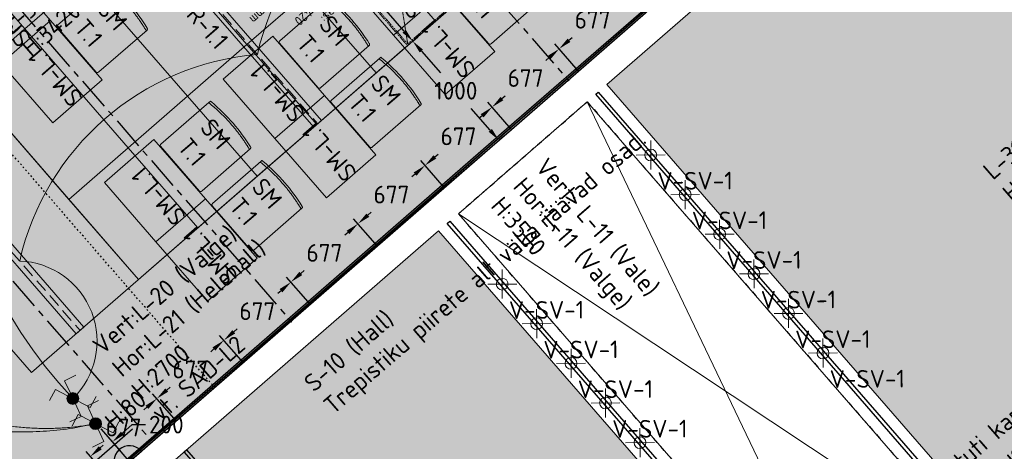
# Model space of a CAD drawing. Header units: millimetres. Extents: x -3074 to 179405, y -22 to 114374.
# Tile 161 of 184: x 156819 to 164323, y 98493 to 101782. Entities that reach past the tile are written whole.
import ezdxf

# ---------------------------------------------------------------- set-up
doc = ezdxf.new("R2010")
doc.units = ezdxf.units.MM
for name, pattern in [('ACAD_ISO03W100', [30, 12, -18]), ('Center', [400, 250, -50, 50, -50]), ('Dashed', [10, 5, -5]), ('Hidden', [4, 2, -2]), ('Hidden 100.00_ 50.00', [150, 100, -50]), ('Hidden_100', [80, 40, -40])]:
    doc.linetypes.add(name, pattern=pattern)
doc.layers.get('0').update_dxf_attribs({"true_color": 0x000000})
for name, color, linetype, true_color in [('_SA-ELEKTER_pistikupesad', 7, 'Continuous', 0x9900cc), ('_SA-KUJA', 1, 'Continuous', 0xff0000), ('_SA-LAGI_DIM', 250, 'Continuous', 0x333333), ('_SA-LAGI_katuseaknad', 7, 'Hidden_100', 0x0000bf), ('_SA-LAGI_tekst', 7, 'Continuous', 0x7f4f3f), ('_SA-MÄRKUSED', 1, 'Continuous', 0xff0000), ('_SA-PIIRE', 7, 'Continuous', 0x000000), ('_SA-SEIN_tekst', 250, 'Continuous', 0x333333), ('_SA-VALGUSTUS_abi', 7, 'Center', 0xff9f7f)]:
    doc.layers.add(name, color=color, linetype=linetype, true_color=true_color)
for name, color, linetype, lineweight, true_color in [('_SA-ELEKTER_tekst', 7, 'Continuous', 9, 0x9900cc), ('_SA-LAGI', 7, 'Continuous', 9, 0x5b5b5b), ('_SA-LAGI_abi', 250, 'Continuous', 9, 0x333333), ('_SA-LAGI_eriosade seadmed', 7, 'Continuous', 5, 0x9900cc), ('_SA-LAGI_hatch', 7, 'Continuous', 5, 0x787878), ('_SA-PORAND', 7, 'Continuous', 9, 0x5b5b5b), ('_SA-PORAND_hatch', 254, 'Continuous', 9, 0xbebebe), ('_SA-SEIN', 250, 'Continuous', 30, 0x333333), ('_SA-SEIN_dim', 1, 'Continuous', 13, 0xff0000), ('_SA-SISUSTUS_lahtine', 7, 'Continuous', 18, 0x7f4f3f), ('_SA-SISUSTUS_seadmed', 7, 'Continuous', 13, 0x9900cc), ('_SA-VALGUSTUS', 20, 'Continuous', 13, 0xff3f00), ('_SA-VALGUSTUS_DIM', 240, 'Continuous', 13, 0xff003f), ('_SA-VALGUSTUS_lulitid', 240, 'Continuous', 9, 0xff003f), ('_SA-VALGUSTUS_valgusgrupid', 240, 'Continuous', 9, 0xff003f)]:
    doc.layers.add(name, color=color, linetype=linetype, lineweight=lineweight, true_color=true_color)
doc.styles.add('DIN Pro Light-Light', font='txt')
doc.styles.add('DIN Pro Medium-Medium', font='txt')
doc.dimstyles.new('INP_100_DIM', dxfattribs={"dimtxt": 135, "dimasz": 100, "dimexe": 50, "dimexo": 0.5, "dimgap": 20, "dimtad": 0, "dimtih": 1, "dimtoh": 1, "dimdec": 0, "dimzin": 1, "dimdsep": 46, "dimtxsty": 'DIN Pro Light-Light', "dimcen": 2.5, "dimadec": 1, "dimazin": 1, "dimtfac": 1, "dimtdec": 4, "dimtix": 1, "dimtofl": 0, "dimtmove": 1, "dimatfit": 3, "dimfxl": 1, "dimtolj": 1, "dimtzin": 1, "dimarcsym": 0})

# ---------------------------------------------------------------- blocks, each defined once
blk = doc.blocks.new('_SA pistik(syvistatud) x1')
at = {"linetype": 'ByBlock', "lineweight": -2}
blk.add_hatch(color=0, dxfattribs=at).paths.add_polyline_path([(-80.2, 0), (80, 0), (80, 1.8), (79.9, 3.5), (79.8, 5.3), (79.6, 7.1), (79.4, 9), (79.2, 10.8), (78.9, 12.6), (78.5, 14.5), (78.1, 16.3), (77.7, 18.2), (77.2, 20), (76.7, 21.9), (76.1, 23.7), (75.5, 25.5), (74.8, 27.4), (74.1, 29.2), (73.3, 31), (72.5, 32.8), (71.7, 34.6), (70.7, 36.4), (69.8, 38.2), (68.8, 39.9), (67.7, 41.7), (66.6, 43.4), (65.5, 45), (64.3, 46.7), (63, 48.3), (61.7, 49.9), (60.4, 51.5), (59.1, 53), (57.6, 54.5), (56.2, 56), (54.7, 57.4), (53.2, 58.8), (51.7, 60.1), (50.1, 61.4), (48.5, 62.7), (46.8, 63.9), (45.1, 65.1), (43.4, 66.2), (41.7, 67.3), (40, 68.3), (38.2, 69.3), (36.5, 70.3), (34.7, 71.2), (32.8, 72), (31, 72.8), (29.2, 73.5), (27.4, 74.2), (25.5, 74.9), (23.7, 75.5), (21.8, 76), (19.9, 76.5), (18.1, 77), (16.2, 77.4), (14.4, 77.8), (12.5, 78.1), (10.7, 78.4), (8.9, 78.6), (7.1, 78.8), (5.3, 78.9), (3.5, 79), (1.7, 79.1), (-0.1, 79.1), (-1.9, 79.1), (-3.6, 79), (-5.4, 78.9), (-7.2, 78.8), (-9.1, 78.6), (-10.9, 78.4), (-12.7, 78.1), (-14.6, 77.8), (-16.4, 77.4), (-18.3, 77), (-20.1, 76.5), (-22, 76), (-23.8, 75.5), (-25.7, 74.9), (-27.5, 74.2), (-29.4, 73.5), (-31.2, 72.8), (-33, 72), (-34.8, 71.2), (-36.6, 70.3), (-38.4, 69.3), (-40.2, 68.3), (-41.9, 67.3), (-43.6, 66.2), (-45.3, 65.1), (-47, 63.9), (-48.6, 62.7), (-50.3, 61.4), (-51.8, 60.1), (-53.4, 58.8), (-54.9, 57.4), (-56.4, 56), (-57.8, 54.5), (-59.2, 53), (-60.6, 51.5), (-61.9, 49.9), (-63.2, 48.3), (-64.4, 46.7), (-65.6, 45), (-66.8, 43.4), (-67.9, 41.7), (-69, 39.9), (-70, 38.2), (-70.9, 36.4), (-71.8, 34.6), (-72.7, 32.8), (-73.5, 31), (-74.3, 29.2), (-75, 27.4), (-75.7, 25.5), (-76.3, 23.7), (-76.9, 21.9), (-77.4, 20), (-77.9, 18.2), (-78.3, 16.3), (-78.7, 14.5), (-79.1, 12.6), (-79.4, 10.8), (-79.6, 9), (-79.8, 7.1), (-80, 5.3), (-80.1, 3.5), (-80.2, 1.8)], flags=0)
at = {"color": 0, "linetype": 'ByBlock', "lineweight": -2}
for p, q in [((0, 70.7), (0, 218.6)), ((-120, 114.6), (120, 114.6)), ((0, 22), (0, -22)), ((22, 0), (-22, 0))]:
    blk.add_line(p, q, dxfattribs=at)
blk.add_lwpolyline([(-80.2, 0), (80, 0, 0.986995)], format="xyb", close=True, dxfattribs=at)
blk = doc.blocks.new('SM-L.1')
at = {"color": 0, "lineweight": -2}
blk.add_lwpolyline([(-303.9, 0), (-303.9, -500), (296.1, -500), (296.1, 0)], close=True, dxfattribs=at)
at = {"color": 0, "linetype": 'ByBlock', "lineweight": -2, "extrusion": (0, 0, -1), "insert": (301.5, -176.7), "char_height": 135, "width": 1416.393, "attachment_point": 1, "text_direction": (-1, 0, 0), "style": 'DIN Pro Medium-Medium'}
blk.add_mtext('SM-L.1', dxfattribs=at)
blk = doc.blocks.new('SM-T.1')
at = {"color": 0, "lineweight": -2}
blk.add_line((-189.7, -122.2), (-190.8, -122.2), dxfattribs=at)
blk.add_lwpolyline([(-240.5, -519.5, 0.431685), (-229.3, -531.9), (221.7, -532.1), (222, -532.1), (222.2, -532.1), (222.5, -532.1), (222.8, -532.1), (223.1, -532), (223.4, -532), (223.7, -531.9), (223.9, -531.9), (224.2, -531.8), (224.5, -531.8), (224.8, -531.7), (225.1, -531.6), (225.3, -531.5), (225.6, -531.4), (225.9, -531.3), (226.2, -531.2), (226.4, -531), (226.7, -530.9), (226.9, -530.8), (227.2, -530.6), (227.5, -530.5), (227.7, -530.3), (227.9, -530.2), (228.2, -530), (228.4, -529.8), (228.6, -529.6), (228.9, -529.4), (229.1, -529.3), (229.3, -529.1), (229.5, -528.9), (229.7, -528.7), (229.9, -528.4), (233, -525), (233.1, -524.8), (233.2, -524.7), (233.2, -524.7), (233.2, -524.7), (233.2, -524.7), (233.2, -524.7), (233.2, -524.7), (233.2, -524.7), (233.2, -524.7), (233.2, -524.7), (233.2, -524.7), (233.2, -524.7), (233.2, -524.7), (233.2, -524.7), (233.2, -524.7), (233.2, -524.7), (233.2, -524.7), (233.2, -524.6), (233.2, -524.4), (233.4, -515.3), (233.6, -28.9), (233.6, -28.7), (233.6, -28.5), (233.5, -28.3), (233.5, -28), (233.5, -27.8), (233.4, -27.6), (233.4, -27.3), (233.3, -27.1), (233.3, -26.9), (233.2, -26.7), (233.1, -26.4), (233.1, -26.2), (233, -26), (232.9, -25.7), (232.8, -25.5), (232.7, -25.3), (232.6, -25.1), (232.5, -24.8), (232.4, -24.6), (232.3, -24.4), (232.2, -24.2), (232, -24), (231.9, -23.7), (231.8, -23.5), (231.6, -23.3), (231.5, -23.1), (231.3, -22.9), (231.1, -22.7), (231, -22.5), (230.8, -22.3), (230.6, -22.1), (230.5, -21.9), (230.3, -21.7), (230.1, -21.5), (229.9, -21.4), (229.7, -21.2), (229.5, -21), (229.3, -20.9), (229.1, -20.7), (228.9, -20.5), (228.7, -20.4), (228.5, -20.2), (228.3, -20.1), (228, -20), (227.8, -19.8), (227.6, -19.7), (227.4, -19.6), (227.1, -19.5), (226.9, -19.3), (226.7, -19.2), (226.5, -19.1), (226.2, -19), (226, -18.9), (225.7, -18.8), (225.5, -18.8), (225.3, -18.7), (225, -18.6), (224.8, -18.5), (224.6, -18.5), (224.3, -18.4), (224.1, -18.3), (223.8, -18.3), (223.6, -18.3), (223.4, -18.2), (195.4, -14), (167.4, -10.3), (139.5, -7.1), (111.6, -4.6), (83.8, -2.6), (56, -1.2), (28.3, -0.3), (0.6, 0), (-27.7, -0.3), (-56.2, -1.1), (-84.8, -2.5), (-113.6, -4.5), (-142.6, -7), (-171.8, -10.1), (-201.1, -13.8), (-230.6, -18), (-237.4, -19.2), (-239.1, -19.6), (-239.5, -19.7), (-239.7, -19.7), (-239.8, -19.8), (-240, -19.8), (-240, -19.8), (-240.1, -19.8), (-240.1, -19.9), (-240.1, -19.9), (-240.2, -19.9), (-240.2, -19.9), (-240.2, -19.9), (-240.2, -19.9), (-240.2, -19.9), (-240.2, -19.9), (-240.2, -19.9), (-240.2, -19.9), (-240.2, -19.9), (-240.2, -19.9), (-240.2, -19.9), (-240.2, -19.9), (-240.2, -19.9), (-240.3, -19.9), (-240.3, -19.9), (-240.3, -19.9), (-240.3, -19.9), (-240.3, -20), (-240.3, -20), (-240.3, -20), (-240.3, -20), (-240.3, -20), (-240.3, -20.5), (-240.5, -59)], format="xyb", close=True, dxfattribs=at)
blk.add_open_spline([(-240.5, -37.6), (-182.5, -27), (-64.7, -16.1), (54.8, -15.5), (173, -26.1), (233.6, -36.7)], degree=2, knots=[0.019398, 0.019398, 0.019398, 1, 2, 3, 3.984807, 3.984807, 3.984807], dxfattribs=at)
at = {"color": 0, "linetype": 'ByBlock', "lineweight": -2, "insert": (-140, -86.3), "char_height": 135, "width": 765.738, "attachment_point": 1, "rotation": 359.47296, "style": 'DIN Pro Medium-Medium'}
blk.add_mtext('{\\fDIN Pro;SM}\\P{\\fDIN Pro;T.1}\\P', dxfattribs=at)
blk = doc.blocks.new('*D144')
at = {"layer": '_SA-SEIN_dim', "color": 0, "lineweight": -2}
for p, q in [((161571.8, 101852.8), (161408.1, 102041.1)), ((161365.4, 101937.8), (161340.5, 101916.2)), ((161005.4, 101624.9), (161030.3, 101646.5)), ((161060.8, 101408.7), (160897.1, 101597))]:
    blk.add_line(p, q, dxfattribs=at)
at = {"layer": '_SA-SEIN_dim', "color": 0}
for points in [[(161376.3, 101925.2), (161354.5, 101950.4), (161440.9, 102003.4)], [(160994.5, 101637.4), (161016.4, 101612.3), (160929.9, 101559.3)]]:
    blk.add_solid(points, dxfattribs=at)
at = {"layer": 'Defpoints', "color": 0}
for p in [(161440.9, 102003.4), (161572.1, 101852.5), (161061.2, 101408.3)]:
    blk.add_point(p, dxfattribs=at)
at = {"layer": '_SA-SEIN_dim', "color": 0, "insert": (161185.4, 101781.3), "char_height": 135, "attachment_point": 5, "style": 'DIN Pro Light-Light'}
blk.add_mtext('\\A1;677', dxfattribs=at)
blk = doc.blocks.new('*D145')
at = {"layer": '_SA-SEIN_dim', "color": 0, "lineweight": -2}
for p, q in [((161060.8, 101408.7), (160897.1, 101597)), ((160854.5, 101493.6), (160829.6, 101472)), ((160549.9, 100964.5), (160386.2, 101152.8)), ((160494.5, 101180.7), (160519.3, 101202.3))]:
    blk.add_line(p, q, dxfattribs=at)
at = {"layer": '_SA-SEIN_dim', "color": 0}
for points in [[(160865.4, 101481.1), (160843.5, 101506.2), (160929.9, 101559.3)], [(160483.5, 101193.3), (160505.4, 101168.1), (160419, 101115.1)]]:
    blk.add_solid(points, dxfattribs=at)
at = {"layer": 'Defpoints', "color": 0}
for p in [(160929.9, 101559.3), (161061.2, 101408.3), (160550.2, 100964.2)]:
    blk.add_point(p, dxfattribs=at)
at = {"layer": '_SA-SEIN_dim', "color": 0, "insert": (160674.5, 101337.2), "char_height": 135, "attachment_point": 5, "style": 'DIN Pro Light-Light'}
blk.add_mtext('\\A1;677', dxfattribs=at)
blk = doc.blocks.new('*D146')
at = {"layer": '_SA-SEIN_dim', "color": 0, "lineweight": -2}
for p, q in [((160549.9, 100964.5), (160386.2, 101152.8)), ((160343.5, 101049.5), (160318.7, 101027.9)), ((160039, 100520.4), (159875.3, 100708.7)), ((159983.5, 100736.6), (160008.4, 100758.2))]:
    blk.add_line(p, q, dxfattribs=at)
at = {"layer": '_SA-SEIN_dim', "color": 0}
for points in [[(160354.5, 101036.9), (160332.6, 101062.1), (160419, 101115.1)], [(159972.6, 100749.1), (159994.5, 100724), (159908.1, 100670.9)]]:
    blk.add_solid(points, dxfattribs=at)
at = {"layer": 'Defpoints', "color": 0}
for p in [(160419, 101115.1), (160550.2, 100964.2), (160039.3, 100520)]:
    blk.add_point(p, dxfattribs=at)
at = {"layer": '_SA-SEIN_dim', "color": 0, "insert": (160163.5, 100893), "char_height": 135, "attachment_point": 5, "style": 'DIN Pro Light-Light'}
blk.add_mtext('\\A1;677', dxfattribs=at)
blk = doc.blocks.new('*D147')
at = {"layer": '_SA-SEIN_dim', "color": 0, "lineweight": -2}
for p, q in [((160039, 100520.4), (159875.3, 100708.7)), ((159832.6, 100605.3), (159807.7, 100583.7)), ((159528, 100076.2), (159364.3, 100264.5)), ((159472.6, 100292.4), (159497.5, 100314))]:
    blk.add_line(p, q, dxfattribs=at)
at = {"layer": '_SA-SEIN_dim', "color": 0}
for points in [[(159843.5, 100592.8), (159821.7, 100617.9), (159908.1, 100670.9)], [(159461.7, 100305), (159483.5, 100279.8), (159397.1, 100226.8)]]:
    blk.add_solid(points, dxfattribs=at)
at = {"layer": 'Defpoints', "color": 0}
for p in [(159908.1, 100670.9), (160039.3, 100520), (159528.3, 100075.9)]:
    blk.add_point(p, dxfattribs=at)
at = {"layer": '_SA-SEIN_dim', "color": 0, "insert": (159652.6, 100448.9), "char_height": 135, "attachment_point": 5, "style": 'DIN Pro Light-Light'}
blk.add_mtext('\\A1;677', dxfattribs=at)
blk = doc.blocks.new('*D148')
at = {"layer": '_SA-SEIN_dim', "color": 0, "lineweight": -2}
for p, q in [((159528, 100076.2), (159364.3, 100264.5)), ((159321.7, 100161.2), (159296.8, 100139.6)), ((159017.1, 99632.1), (158853.4, 99820.4)), ((158961.7, 99848.3), (158986.5, 99869.9))]:
    blk.add_line(p, q, dxfattribs=at)
at = {"layer": '_SA-SEIN_dim', "color": 0}
for points in [[(159332.6, 100148.6), (159310.7, 100173.8), (159397.1, 100226.8)], [(158950.7, 99860.8), (158972.6, 99835.7), (158886.2, 99782.6)]]:
    blk.add_solid(points, dxfattribs=at)
at = {"layer": 'Defpoints', "color": 0}
for p in [(159397.1, 100226.8), (159528.3, 100075.9), (159017.4, 99631.7)]:
    blk.add_point(p, dxfattribs=at)
at = {"layer": '_SA-SEIN_dim', "color": 0, "insert": (159141.7, 100004.7), "char_height": 135, "attachment_point": 5, "style": 'DIN Pro Light-Light'}
blk.add_mtext('\\A1;677', dxfattribs=at)
blk = doc.blocks.new('*D149')
at = {"layer": '_SA-SEIN_dim', "color": 0, "lineweight": -2}
for p, q in [((157995.2, 98743.8), (157831.5, 98932.1)), ((157788.8, 98828.7), (157766.2, 98809.1)), ((157433.4, 98519.7), (157456, 98539.4)), ((157488.8, 98303.6), (157325.1, 98491.9))]:
    blk.add_line(p, q, dxfattribs=at)
at = {"layer": '_SA-SEIN_dim', "color": 0}
for points in [[(157799.8, 98816.2), (157777.9, 98841.3), (157864.3, 98894.3)], [(157422.4, 98532.3), (157444.3, 98507.2), (157357.9, 98454.1)]]:
    blk.add_solid(points, dxfattribs=at)
at = {"layer": 'Defpoints', "color": 0}
for p in [(157864.3, 98894.3), (157995.5, 98743.4), (157489.1, 98303.2)]:
    blk.add_point(p, dxfattribs=at)
at = {"layer": '_SA-SEIN_dim', "color": 0, "insert": (157611.1, 98674.2), "char_height": 135, "attachment_point": 5, "style": 'DIN Pro Light-Light'}
blk.add_mtext('\\A1;677', dxfattribs=at)
blk = doc.blocks.new('*D150')
at = {"layer": '_SA-SEIN_dim', "color": 0, "lineweight": -2}
for p, q in [((159017.1, 99632.1), (158853.4, 99820.4)), ((158810.7, 99717), (158785.9, 99695.4)), ((158450.7, 99404.1), (158475.6, 99425.7)), ((158506.1, 99187.9), (158342.5, 99376.2))]:
    blk.add_line(p, q, dxfattribs=at)
at = {"layer": '_SA-SEIN_dim', "color": 0}
for points in [[(158821.7, 99704.5), (158799.8, 99729.6), (158886.2, 99782.6)], [(158439.8, 99416.7), (158461.7, 99391.5), (158375.3, 99338.5)]]:
    blk.add_solid(points, dxfattribs=at)
at = {"layer": 'Defpoints', "color": 0}
for p in [(158886.2, 99782.6), (159017.4, 99631.7), (158506.5, 99187.6)]:
    blk.add_point(p, dxfattribs=at)
at = {"layer": '_SA-SEIN_dim', "color": 0, "insert": (158630.7, 99560.6), "char_height": 135, "attachment_point": 5, "style": 'DIN Pro Light-Light'}
blk.add_mtext('\\A1;677', dxfattribs=at)
blk = doc.blocks.new('*D151')
at = {"layer": '_SA-SEIN_dim', "color": 0, "lineweight": -2}
for p, q in [((158506.1, 99187.9), (158342.5, 99376.2)), ((158299.8, 99272.9), (158274.9, 99251.3)), ((157939.8, 98959.9), (157964.7, 98981.6)), ((157995.2, 98743.8), (157831.5, 98932.1))]:
    blk.add_line(p, q, dxfattribs=at)
at = {"layer": '_SA-SEIN_dim', "color": 0}
for points in [[(158310.7, 99260.3), (158288.9, 99285.5), (158375.3, 99338.5)], [(157928.9, 98972.5), (157950.7, 98947.4), (157864.3, 98894.3)]]:
    blk.add_solid(points, dxfattribs=at)
at = {"layer": 'Defpoints', "color": 0}
for p in [(158375.3, 99338.5), (158506.5, 99187.6), (157995.5, 98743.4)]:
    blk.add_point(p, dxfattribs=at)
at = {"layer": '_SA-SEIN_dim', "color": 0, "insert": (158119.8, 99116.4), "char_height": 135, "attachment_point": 5, "style": 'DIN Pro Light-Light'}
blk.add_mtext('\\A1;677', dxfattribs=at)
blk = doc.blocks.new('*D574')
at = {"layer": '_SA-LAGI_DIM', "color": 0, "lineweight": -2}
for p, q in [((159815.2, 101618.4), (159852.5, 101650.9)), ((159880.4, 101542.6), (160025.6, 101375.6)), ((160405.3, 100938.9), (160260.1, 101105.9)), ((160471.3, 100863.7), (160508.6, 100896.2))]:
    blk.add_line(p, q, dxfattribs=at)
at = {"layer": '_SA-LAGI_DIM', "color": 0}
for points in [[(159893, 101553.6), (159867.8, 101531.7), (159814.8, 101618.1)], [(160392.7, 100927.9), (160417.8, 100949.8), (160470.9, 100863.4)]]:
    blk.add_solid(points, dxfattribs=at)
at = {"layer": 'Defpoints', "color": 0}
for p in [(159814.8, 101618.1), (160470.9, 100863.4), (160470.9, 100863.4)]:
    blk.add_point(p, dxfattribs=at)
at = {"layer": '_SA-LAGI_DIM', "color": 0, "insert": (160142.8, 101240.7), "char_height": 135, "attachment_point": 5, "style": 'DIN Pro Light-Light'}
blk.add_mtext('\\A1;1000', dxfattribs=at)
blk = doc.blocks.new('*D575')
at = {"layer": '_SA-LAGI_DIM', "color": 0, "lineweight": -2}
for p, q in [((157177.8, 104652.4), (157215.2, 104684.8)), ((157243.1, 104576.6), (158378.9, 103269.9)), ((159749.2, 101693.6), (158613.4, 103000.2)), ((159815.2, 101618.4), (159852.5, 101650.9))]:
    blk.add_line(p, q, dxfattribs=at)
at = {"layer": '_SA-LAGI_DIM', "color": 0}
for points in [[(157255.6, 104587.5), (157230.5, 104565.6), (157177.5, 104652)], [(159736.6, 101682.6), (159761.8, 101704.5), (159814.8, 101618.1)]]:
    blk.add_solid(points, dxfattribs=at)
at = {"layer": 'Defpoints', "color": 0}
for p in [(157177.5, 104652), (159814.8, 101618.1), (159814.8, 101618.1)]:
    blk.add_point(p, dxfattribs=at)
at = {"layer": '_SA-LAGI_DIM', "color": 0, "insert": (158496.1, 103135.1), "char_height": 135, "attachment_point": 5, "style": 'DIN Pro Light-Light'}
blk.add_mtext('\\A1;4020', dxfattribs=at)
blk = doc.blocks.new('2...10m tahvlist')
at = {"layer": '_SA-MÄRKUSED', "linetype": 'ACAD_ISO03W100'}
blk.add_line((465.2, 3054.4), (-3074.4, -22.5), dxfattribs=at)
at = {"layer": '_SA-MÄRKUSED', "linetype": 'ACAD_ISO03W100', "insert": (329.7, 3034.1), "char_height": 1.8, "width": 27.659, "attachment_point": 1, "rotation": 221, "style": 'DIN Pro Light-Light'}
blk.add_mtext('2m tahvlist', dxfattribs=at)
blk = doc.blocks.new('_SA Lyliti(syvistatud) 2xVeksel')
at = {"linetype": 'ByBlock', "lineweight": -2}
blk.add_hatch(color=0, dxfattribs=at).paths.add_polyline_path([(75, 0), (75, 2), (75, 3), (75, 5), (75, 7), (75, 8), (74, 10), (74, 12), (74, 14), (73, 15), (73, 17), (73, 19), (72, 21), (72, 22), (71, 24), (70, 26), (70, 28), (69, 29), (68, 31), (67, 33), (67, 34), (66, 36), (65, 38), (64, 39), (63, 41), (62, 43), (61, 44), (59, 46), (58, 47), (57, 49), (56, 50), (54, 52), (53, 53), (52, 54), (50, 56), (49, 57), (47, 58), (46, 59), (44, 61), (43, 62), (41, 63), (39, 64), (38, 65), (36, 66), (34, 67), (33, 67), (31, 68), (29, 69), (28, 70), (26, 70), (24, 71), (22, 72), (21, 72), (19, 73), (17, 73), (15, 73), (14, 74), (12, 74), (10, 74), (8, 75), (7, 75), (5, 75), (3, 75), (2, 75), (0, 75), (-2, 75), (-3, 75), (-5, 75), (-7, 75), (-8, 75), (-10, 74), (-12, 74), (-14, 74), (-15, 73), (-17, 73), (-19, 73), (-21, 72), (-22, 72), (-24, 71), (-26, 70), (-28, 70), (-29, 69), (-31, 68), (-33, 67), (-34, 67), (-36, 66), (-38, 65), (-39, 64), (-41, 63), (-43, 62), (-44, 61), (-46, 59), (-47, 58), (-49, 57), (-50, 56), (-52, 54), (-53, 53), (-54, 52), (-56, 50), (-57, 49), (-58, 47), (-59, 46), (-61, 44), (-62, 43), (-63, 41), (-64, 39), (-65, 38), (-66, 36), (-67, 34), (-67, 33), (-68, 31), (-69, 29), (-70, 28), (-70, 26), (-71, 24), (-72, 22), (-72, 21), (-73, 19), (-73, 17), (-73, 15), (-74, 14), (-74, 12), (-74, 10), (-75, 8), (-75, 7), (-75, 5), (-75, 3), (-75, 2), (-75, 0), (-75, -2), (-75, -3), (-75, -5), (-75, -7), (-75, -8), (-74, -10), (-74, -12), (-74, -14), (-73, -15), (-73, -17), (-73, -19), (-72, -21), (-72, -22), (-71, -24), (-70, -26), (-70, -28), (-69, -29), (-68, -31), (-67, -33), (-67, -34), (-66, -36), (-65, -38), (-64, -39), (-63, -41), (-62, -43), (-61, -44), (-59, -46), (-58, -47), (-57, -49), (-56, -50), (-54, -52), (-53, -53), (-52, -54), (-50, -56), (-49, -57), (-47, -58), (-46, -59), (-44, -61), (-43, -62), (-41, -63), (-39, -64), (-38, -65), (-36, -66), (-34, -67), (-33, -67), (-31, -68), (-29, -69), (-28, -70), (-26, -70), (-24, -71), (-22, -72), (-21, -72), (-19, -73), (-17, -73), (-15, -73), (-14, -74), (-12, -74), (-10, -74), (-8, -75), (-7, -75), (-5, -75), (-3, -75), (-2, -75), (0, -75), (2, -75), (3, -75), (5, -75), (7, -75), (8, -75), (10, -74), (12, -74), (14, -74), (15, -73), (17, -73), (19, -73), (21, -72), (22, -72), (24, -71), (26, -70), (28, -70), (29, -69), (31, -68), (33, -67), (34, -67), (36, -66), (38, -65), (39, -64), (41, -63), (43, -62), (44, -61), (46, -59), (47, -58), (49, -57), (50, -56), (52, -54), (53, -53), (54, -52), (56, -50), (57, -49), (58, -47), (59, -46), (61, -44), (62, -43), (63, -41), (64, -39), (65, -38), (66, -36), (67, -34), (67, -33), (68, -31), (69, -29), (70, -28), (70, -26), (71, -24), (72, -22), (72, -21), (73, -19), (73, -17), (73, -15), (74, -14), (74, -12), (74, -10), (75, -8), (75, -7), (75, -5), (75, -3), (75, -2)], flags=0)
at = {"color": 0, "linetype": 'ByBlock', "lineweight": -2}
for p, q in [((-81, 236), (-233, 187)), ((-24, 71), (-81, 236)), ((24, 71), (81, 236)), ((81, 236), (233, 187)), ((-24, -71), (-81, -236)), ((24, -71), (81, -236)), ((-81, -236), (-233, -187)), ((81, -236), (233, -187))]:
    blk.add_line(p, q, dxfattribs=at)
blk.add_circle((0, 0), 75, dxfattribs=at)
blk = doc.blocks.new('*D617')
at = {"layer": '_SA-VALGUSTUS_DIM', "color": 0, "lineweight": -2}
for p, q in [((157601.7, 98630.8), (157677.1, 98696.4)), ((157677.1, 98696.4), (157777.1, 98696.4)), ((157655.4, 98416.6), (157493.4, 98602.9)), ((157504.5, 98285.4), (157342.6, 98471.8)), ((157299.9, 98368.4), (157224.4, 98302.8))]:
    blk.add_line(p, q, dxfattribs=at)
at = {"layer": '_SA-VALGUSTUS_DIM', "color": 0}
for points in [[(157590.7, 98643.4), (157612.6, 98618.2), (157526.2, 98565.2)], [(157310.8, 98355.9), (157289, 98381), (157375.4, 98434)]]:
    blk.add_solid(points, dxfattribs=at)
at = {"layer": 'Defpoints', "color": 0}
for p in [(157526.2, 98565.2), (157655.7, 98416.2), (157504.9, 98285.1)]:
    blk.add_point(p, dxfattribs=at)
at = {"layer": '_SA-VALGUSTUS_DIM', "color": 0, "insert": (157936.7, 98696.4), "char_height": 135, "attachment_point": 5, "style": 'DIN Pro Light-Light'}
blk.add_mtext('\\A1;200', dxfattribs=at)
blk = doc.blocks.new('VR-1.1')
at = {"color": 0, "linetype": 'Hidden 100.00_ 50.00', "lineweight": -2}
blk.add_line((97, -19), (1499, -19), dxfattribs=at)
at = {"color": 0, "lineweight": -2}
blk.add_lwpolyline([(97, -59), (97, 21), (1499, 21), (1499, -59)], close=True, dxfattribs=at)
at = {"color": 0, "lineweight": -2, "insert": (97, -102.5), "char_height": 135, "width": 1330.82, "attachment_point": 1, "style": 'DIN Pro Medium-Medium'}
blk.add_mtext('VR-1.1', dxfattribs=at)
blk = doc.blocks.new('V-SV-1')
at = {"color": 0, "linetype": 'ByBlock', "lineweight": -2}
for p, q in [((0, -110.2), (0, 110.2)), ((-110.2, 0), (110.2, 0))]:
    blk.add_line(p, q, dxfattribs=at)
blk.add_circle((0, 0), 45, dxfattribs=at)
at = {"color": 0, "linetype": 'ByBlock', "lineweight": -2, "insert": (50, -131), "char_height": 135, "width": 1373.607, "attachment_point": 1, "style": 'DIN Pro Medium-Medium'}
blk.add_mtext('V-SV-1', dxfattribs=at)
blk = doc.blocks.new('Puhastusluuk vetrikaalne 520 x 420')
at = {"layer": '_SA-LAGI_eriosade seadmed', "linetype": 'Hidden'}
for points in [[(-471.8, 146.4), (-79.3, 487.6), (196.2, 170.6), (-196.2, -170.6)], [(-457.7, 145.4), (-80.3, 473.4), (182.1, 171.6), (-195.2, -156.5)]]:
    blk.add_lwpolyline(points, close=True, dxfattribs=at)
blk.add_lwpolyline([(-457.7, 145.4), (-6.6, 7.5), (-80.3, 473.4)], dxfattribs=at)
blk = doc.blocks.new('AV_Epson-EB710Ui_Top')
at = {"color": 0, "linetype": 'Dashed'}
for q in [(-968.8, -100), (-718.8, -100), (968.8, -100), (718.8, -100)]:
    blk.add_line((0, 464.8), q, dxfattribs=at)
at = {"color": 0}
for p, q in [((-246, 518), (246, 518)), ((-246, 511.7), (-246, 518)), ((-246, 81.3), (-246, 511.7)), ((246, 518), (246, 511.7)), ((246, 81.3), (246, 511.7)), ((-70, 336.7), (70, 336.7)), ((-70, 336.7), (-70, 240.6)), ((70, 336.7), (70, 240.6)), ((-80, 240.6), (80, 240.6)), ((-80, 240.6), (-80, 37.6)), ((80, 240.6), (80, 37.6)), ((246, 273.1), (246, 272.9)), ((-246, 81), (-246, 81.3)), ((-80, 81), (-246, 81)), ((246, 81), (80, 81)), ((-233, 37.6), (-253, 37.6)), ((-253, 37.6), (-253, 0)), ((-233, 0), (-253, 0)), ((233, 37.6), (-233, 37.6)), ((233, 0), (-233, 0)), ((253, 37.6), (233, 37.6)), ((253, 37.6), (253, 0)), ((253, 0), (233, 0))]:
    blk.add_line(p, q, dxfattribs=at)
at = {"color": 0, "extrusion": (-1.25285e-28, -1.25285e-28, -1)}
blk.add_circle((0, 446.4), 6.45, dxfattribs=at)
at = {"color": 0, "extrusion": (6.26424e-29, -6.26424e-29, -1)}
blk.add_circle((207.1, 177.9), 6.45, dxfattribs=at)
at = {"color": 0, "extrusion": (6.26424e-29, 6.26424e-29, -1)}
blk.add_circle((-207.1, 177.9), 6.45, dxfattribs=at)
at = {"color": 0, "insert": (-233.7, 486.7), "char_height": 35, "width": 476.23, "attachment_point": 1, "style": 'DIN Pro Medium-Medium'}
blk.add_mtext('{\\fDIN Pro;Epson}\\P{\\fDIN Pro;EB-710Ui}', dxfattribs=at)

msp = doc.modelspace()

# ---------------------------------------------------------------- hatches: boundary and pattern name
at = {"layer": '_SA-LAGI_hatch'}
h = msp.add_hatch(dxfattribs=at)
h.set_pattern_fill('Plus', color=256, scale=100, angle=41, style=0, pattern_type=2)
h.set_pattern_definition([(41, (-9.43, -8.2), (-65.605903, 75.47096), [25, -75]), (131, (8.2, -9.43), (-75.47096, -65.605903), [25, -75])])
h.paths.add_polyline_path([(152506.3, 101916.5), (159295, 107817.8), (159910, 108352.4), (160049.6, 108191.9), (160159.3, 108065.6), (160461.2, 108328.1), (164161.4, 104071.5), (156455.8, 97373.1), (152506.3, 101916.5)], flags=0)
h.paths.add_polyline_path([(154271.8, 102126.2), (156909.2, 99092.3), (162856.3, 104262), (160218.9, 107295.9)], flags=0)
h = msp.add_hatch(dxfattribs=at)
h.set_pattern_fill('Squares', color=256, scale=200, angle=41, style=0, pattern_type=2)
h.set_pattern_definition([(41, (0, 0), (-32.802951, 37.735479), [50, -50]), (131, (0, 0), (-37.735479, -32.802951), [50, -50])])
h.paths.add_polyline_path([(160218.9, 107295.9), (162856.3, 104262), (157724.5, 99801), (155089.8, 102837.1)], flags=0)
h = msp.add_hatch(dxfattribs=at)
h.set_pattern_fill('Squares', color=256, scale=200, angle=41, style=0, pattern_type=2)
h.set_pattern_definition([(41, (2e-13, 0), (-32.802951, 37.735479), [50, -50]), (131, (2e-13, 0), (-37.735479, -32.802951), [50, -50])])
h.paths.add_polyline_path([(161294.4, 101287.8), (164384.5, 97733.1), (167410.9, 100363.9), (164320.9, 103918.6)], flags=0)
h = msp.add_hatch(dxfattribs=at)
h.set_pattern_fill('Squares', color=256, scale=200, angle=41, style=0, pattern_type=2)
h.set_pattern_definition([(41, (2e-13, 0), (-32.802951, 37.735479), [50, -50]), (131, (2e-13, 0), (-37.735479, -32.802951), [50, -50])])
h.paths.add_polyline_path([(160082.4, 93993.4), (156992.4, 97548.1), (160011.4, 100172.5), (163101.5, 96617.8)], flags=0)
at = {"layer": '_SA-PORAND_hatch', "true_color": 0xf1f1e1}
msp.add_hatch(color=7, dxfattribs=at).paths.add_polyline_path([(164161.4, 104071.5), (156659.6, 97550.3), (153615.5, 101052.1), (153411.7, 100875), (152506.3, 101916.5), (158861, 107440.5), (159910, 108352.4), (160048.5, 108193.3), (160159.3, 108065.6), (160461.2, 108328.1)], flags=0)

# ---------------------------------------------------------------- linework, layer by layer
at = {"layer": '_SA-LAGI'}
for points in [[(152506.3, 101916.5), (159295, 107817.8), (159910, 108352.4), (160049.6, 108191.9), (160159.3, 108065.6), (160461.2, 108328.1), (164161.4, 104071.5), (156455.8, 97373.1), (152506.3, 101916.5)], [(154271.8, 102126.2), (160218.9, 107295.9), (162856.3, 104262), (156909.2, 99092.3)], [(160218.9, 107296), (162856.3, 104262), (157724.5, 99801), (155089.8, 102837.1)], [(161294.4, 101287.8), (164384.5, 97733.1), (167410.9, 100363.9), (164320.9, 103918.6)], [(160162.4, 100303.7), (163252.4, 96749), (164233.5, 97601.9), (161143.5, 101156.6)], [(160082.4, 93993.4), (156992.4, 97548.1), (160011.4, 100172.5), (163101.5, 96617.8)]]:
    msp.add_lwpolyline(points, close=True, dxfattribs=at)
at = {"layer": '_SA-LAGI_abi'}
for p, q in [((161144.5, 101155.5), (163252.4, 96749)), ((160163.4, 100302.6), (164233.5, 97601.9))]:
    msp.add_line(p, q, dxfattribs=at)
at = {"layer": '_SA-LAGI_hatch'}
for points in [[(156524, 103011.2), (157311.3, 102105.5), (156858.8, 101712.2), (156071.2, 102617.6)], [(159004.2, 101987.2), (158216.9, 102892.8), (157764.4, 102499.5), (158551.3, 101593.5)], [(159988.4, 101769.5), (160441.2, 102163.1), (159909.8, 102774.4), (159457, 102380.8)], [(156071.2, 102617.6), (156858.4, 101711.9), (156406, 101318.5), (155618.3, 102223.9)], [(158551.3, 101593.5), (157764.1, 102499.2), (157311.6, 102105.9), (158098.5, 101199.9)], [(159535.6, 101375.8), (159988.4, 101769.5), (159457, 102380.8), (159004.2, 101987.2)], [(158098.5, 101199.9), (157311.3, 102105.5), (156858.8, 101712.3), (157645.7, 100806.3)], [(159082.8, 100982.2), (159535.6, 101375.8), (159004.2, 101987.2), (158551.3, 101593.5)], [(157645.7, 100806.3), (156858.4, 101711.9), (156405.9, 101318.6), (157192.9, 100412.6)], [(158629.9, 100588.6), (159082.8, 100982.2), (158551.3, 101593.5), (158098.5, 101199.9)], [(158177.1, 100194.9), (158629.9, 100588.6), (158098.5, 101199.9), (157645.7, 100806.3)], [(157724.3, 99801.3), (158177.1, 100194.9), (157645.7, 100806.3), (157192.9, 100412.6)]]:
    msp.add_lwpolyline(points, close=True, dxfattribs=at)
at = {"layer": '_SA-LAGI_katuseaknad'}
msp.add_lwpolyline([(160162.4, 100303.7), (161143.5, 101156.6), (164233.5, 97601.9), (163252.4, 96749)], close=True, dxfattribs=at)
at = {"layer": '_SA-PIIRE'}
msp.add_lwpolyline([(161142.4, 94955.8), (161162.7, 94973.5), (158093, 98504.8), (158072.7, 98487.1)], close=True, dxfattribs=at)
at = {"layer": '_SA-PORAND'}
msp.add_lwpolyline([(164161.4, 104071.5), (156659.6, 97550.3), (153615.5, 101052.1), (153411.7, 100875), (152506.3, 101916.5), (158861, 107440.5), (159910, 108352.4), (160048.5, 108193.3), (160159.3, 108065.6), (160461.2, 108328.1)], close=True, dxfattribs=at)
at = {"layer": '_SA-SEIN'}
for points in [[(161580, 101843.4), (161572.1, 101852.5), (161061.2, 101408.3), (161069, 101399.3)], [(161587.8, 101834.3), (161580, 101843.4), (161069, 101399.3), (161076.9, 101390.2)], [(161069, 101399.3), (161061.2, 101408.3), (160550.2, 100964.2), (160558.1, 100955.1)], [(161076.9, 101390.2), (161069, 101399.3), (160558.1, 100955.1), (160566, 100946)], [(160558.1, 100955.1), (160550.2, 100964.2), (160039.3, 100520), (160047.2, 100511)], [(160566, 100946), (160558.1, 100955.1), (160047.2, 100511), (160055, 100501.9)], [(160047.2, 100511), (160039.3, 100520), (159528.3, 100075.9), (159536.2, 100066.8)], [(160055, 100501.9), (160047.2, 100511), (159536.2, 100066.8), (159544.1, 100057.7)], [(159536.2, 100066.8), (159528.3, 100075.9), (159017.4, 99631.7), (159025.3, 99622.6)], [(159544.1, 100057.7), (159536.2, 100066.8), (159025.3, 99622.6), (159033.2, 99613.6)], [(159025.3, 99622.6), (159017.4, 99631.7), (158506.5, 99187.6), (158514.3, 99178.5)], [(159033.2, 99613.6), (159025.3, 99622.6), (158514.3, 99178.5), (158522.2, 99169.4)], [(158514.3, 99178.5), (158506.5, 99187.6), (157995.5, 98743.4), (158003.4, 98734.3)], [(158522.2, 99169.4), (158514.3, 99178.5), (158003.4, 98734.3), (158011.3, 98725.3)], [(157498.5, 98295.4), (158003.4, 98734.3), (157995.5, 98743.4), (157490.6, 98304.5)], [(157506.4, 98286.4), (158011.3, 98725.3), (158003.4, 98734.3), (157498.5, 98295.4)]]:
    msp.add_lwpolyline(points, close=True, dxfattribs=at)
at = {"layer": '_SA-VALGUSTUS', "color": 0, "linetype": 'ByBlock', "lineweight": -2}
for points in [[(161209.6, 101214), (161228.5, 101230.4), (164318.4, 97675.7), (164299.6, 97659.3)], [(163186.3, 96691.5), (163167.4, 96675.1), (160077.5, 100229.9), (160096.4, 100246.3)]]:
    msp.add_lwpolyline(points, close=True, dxfattribs=at)
at = {"layer": '_SA-VALGUSTUS_abi'}
for p, q in [((157049.7, 105866), (161005.7, 101315.1)), ((154936.5, 104029), (158892.6, 99478.1)), ((153879.9, 103110.5), (157816.3, 98582.3))]:
    msp.add_line(p, q, dxfattribs=at)
at = {"layer": '_SA-VALGUSTUS_valgusgrupid'}
for centre, radius, start, end in [((148928.4, 111961.5), 11638.7, 293.05067, 313.31533), ((159870.8, 101384.2), 3633, 144.51072, 223.24619), ((156798.1, 99332.4), 610.8, 314.27043, 88.02661)]:
    msp.add_arc(centre, radius, start, end, dxfattribs=at)
at = {"layer": '_SA-VALGUSTUS_valgusgrupid', "extrusion": (0, 0, -1)}
for centre in [(-160612.4, 101066.4), (-158801.1, 99491.8)]:
    msp.add_arc(centre, 2032.7, 12.81822, 85.18178, dxfattribs=at)
at = {"layer": '_SA-VALGUSTUS_valgusgrupid'}
msp.add_rational_spline([(157397.3, 98703.4), (156496.5, 98528.1), (155781.4, 99103.2), (155066.2, 99678.3), (154947.7, 100511.8)], [1, 0.906961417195, 1, 0.906961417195, 1], degree=2, knots=[0, 0, 0, 1718.282916, 1718.282916, 3436.565831, 3436.565831, 3436.565831], dxfattribs=at)
msp.add_rational_spline([(154429.2, 100215.9), (155353.1, 98230.5), (157397.3, 98703.4)], [1, 0.762444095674, 1], degree=2, dxfattribs=at)

# ---------------------------------------------------------------- block references
at = {"layer": '_SA-ELEKTER_pistikupesad', "xscale": 1.499999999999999, "yscale": 1.499999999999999, "zscale": 1.5, "rotation": 41.00000183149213}
msp.add_blockref('_SA pistik(syvistatud) x1', (157655.7, 98416.2), dxfattribs=at)
at = {"layer": '_SA-LAGI_eriosade seadmed', "rotation": 180.0000000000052}
msp.add_blockref('Puhastusluuk vetrikaalne 520 x 420', (159695.8, 102071.1), dxfattribs=at)
at = {"layer": '_SA-MÄRKUSED', "rotation": 270.0000019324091}
msp.add_blockref('2...10m tahvlist', (155253.7, 99441.9), dxfattribs=at)
at = {"layer": '_SA-SISUSTUS_lahtine', "xscale": -1, "rotation": 130.9999998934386}
for p in [(159474.9, 101887.2), (156482.7, 101671.1), (159868.5, 101434.4), (156876.3, 101218.3), (158569.2, 101099.9), (158962.9, 100647.1), (157663.6, 100312.7), (158057.2, 99859.8)]:
    msp.add_blockref('SM-L.1', p, dxfattribs=at)
at = {"layer": '_SA-SISUSTUS_lahtine', "rotation": 310.9999998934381}
for p in [(160650.1, 102114.4), (157657.9, 101898.3), (159350.9, 101779.9), (159744.5, 101327.1), (158445.2, 100992.7), (158838.8, 100539.9)]:
    msp.add_blockref('SM-T.1', p, dxfattribs=at)
at = {"layer": '_SA-SISUSTUS_seadmed', "rotation": 310.9999999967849}
msp.add_blockref('AV_Epson-EB710Ui_Top', (155893, 98599.8), dxfattribs=at)
at = {"layer": '_SA-VALGUSTUS'}
for name, p, rotation in [('VR-1.1', (158121.1, 102132.2), 311.0000000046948), ('V-SV-1', (161628.6, 100751), 0.326130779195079), ('V-SV-1', (161891, 100449.1), 0.326130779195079), ('VR-1.1', (156309.9, 100557.5), 311.0000000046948), ('V-SV-1', (162153.4, 100147.2), 0.326130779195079), ('V-SV-1', (162415.9, 99845.3), 0.326130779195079), ('V-SV-1', (160496.5, 99766.9), 0.326130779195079), ('V-SV-1', (162678.3, 99543.5), 0.326130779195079), ('V-SV-1', (160758.9, 99465), 0.326130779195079), ('V-SV-1', (162940.7, 99241.6), 0.326130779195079), ('V-SV-1', (161021.3, 99163.1), 0.326130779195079), ('V-SV-1', (161283.7, 98861.2), 0.326130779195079), ('V-SV-1', (161546.2, 98559.3), 0.326130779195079)]:
    msp.add_blockref(name, p, dxfattribs=dict(at, rotation=rotation))
at = {"layer": '_SA-VALGUSTUS_lulitid', "xscale": 0.6000000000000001, "yscale": 0.6000000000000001, "zscale": 0.6000000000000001, "rotation": 43.6649052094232}
for p in [(157224.4, 98895.1), (157397.3, 98703.4)]:
    msp.add_blockref('_SA Lyliti(syvistatud) 2xVeksel', p, dxfattribs=at)

# ---------------------------------------------------------------- texts
at = {"layer": '_SA-ELEKTER_tekst', "insert": (157453.5, 98745.8), "char_height": 135, "width": 1007.705, "attachment_point": 1, "rotation": 41, "style": 'DIN Pro Light-Light'}
msp.add_mtext('H:80', dxfattribs=at)
at = {"layer": '_SA-KUJA', "insert": (163324.7, 97932.1), "char_height": 135, "width": 5526.885, "attachment_point": 1, "rotation": 41, "style": 'DIN Pro Medium-Medium'}
msp.add_mtext('{\\fDIN Pro;Pulberkustuti kapis,}\\P{\\fDIN Pro;uks avatav push-pull süsteemil, }\\P{\\fDIN Pro;kapiuks tähistatud kleebisega}\\P', dxfattribs=at)
at = {"layer": '_SA-LAGI_eriosade seadmed', "insert": (159782.3, 102297.9, 30.1), "char_height": 70, "width": 2841.311, "attachment_point": 1, "rotation": 221, "style": 'DIN Pro Light-Light'}
msp.add_mtext('{\\fDIN Pro;Vertikaalses pinnas:}\\P{\\fDIN Pro;Puhastusluuk 520 x 420}\\P{\\fDIN Pro;Kõrgus põrandast}\\P{\\fDIN Pro;luugi alumise ääreni: 2900 mm}\\P', dxfattribs=at)
at = {"layer": '_SA-LAGI_tekst', "char_height": 135, "attachment_point": 1, "style": 'DIN Pro Medium-Medium'}
for s, insert, width, rotation in [('{\\fDIN Pro;L-30 (Vill)}\\P{\\fDIN Pro;H:3420}\\P', (156671.8, 101764), 1895.902, 40.90272), ('{\\fDIN Pro;L-31}\\P{\\fDIN Pro;H:3420}\\P', (164147.5, 100655.9), 1426.721, 40.99995), ('{\\fDIN Pro;Vert: L-11 (Vale)}\\P{\\fDIN Pro;Hor:L-11 (Valge)}\\P{\\fDIN Pro;H:3500}\\P', (160843.7, 100741.2), 3033.443, 310.93707), ('{\\fDIN Pro;Vert:L-20 (Valge)}\\P{\\fDIN Pro;Hor:L-21 (Helehall) }\\P{\\fDIN Pro;H:2700}\\P{\\fDIN Pro;vt. SAD-L2}\\P', (157361.3, 99323.7), 3558.689, 41)]:
    msp.add_mtext(s, dxfattribs=dict(at, insert=insert, width=width, rotation=rotation))
at = {"layer": '_SA-SEIN_tekst', "insert": (158972.7, 99038.9), "char_height": 135, "width": 6776.557, "attachment_point": 1, "rotation": 41, "style": 'DIN Pro Medium-Medium'}
msp.add_mtext('{\\fDIN Pro;S-10 (Hall)}\\P{\\fDIN Pro;Trepistiku piirete alt välja jäävad osad.}\\P', dxfattribs=at)

# ---------------------------------------------------------------- dimensions: what is measured, and where the dimension line sits
at = {"layer": '_SA-LAGI_DIM'}
for base, p1, p2, picture, middle in [((159814.8, 101618.1), (157177.5, 104652), (159814.8, 101618.1), '*D575', (158496.1, 103135.1)), ((160470.9, 100863.4), (159814.8, 101618.1), (160470.9, 100863.4), '*D574', (160142.8, 101240.7))]:
    dim = msp.add_linear_dim(base=base, p1=p1, p2=p2, angle=311, dimstyle='INP_100_DIM', override={"dimtxt": 135, "dimasz": 100, "dimexe": 50, "dimexo": 0.5, "dimgap": 20, "dimdec": 0, "dimzin": 1, "dimtxsty": 'DIN Pro Light-Light', "dimsah": 0, "dimcen": 2.5, "dimadec": 1, "dimazin": 1, "dimtix": 0, "dimtmove": 0, "dimtzin": 1}, dxfattribs=at)
    dim.commit()
    dim.dimension.update_dxf_attribs({"geometry": picture, "text_midpoint": middle})
at = {"layer": '_SA-SEIN_dim'}
for base, p1, p2, picture, middle in [((161440.9, 102003.4), (161061.2, 101408.3), (161572.1, 101852.5), '*D144', (161185.4, 101781.3)), ((160929.9, 101559.3), (160550.2, 100964.2), (161061.2, 101408.3), '*D145', (160674.5, 101337.2)), ((160419, 101115.1), (160039.3, 100520), (160550.2, 100964.2), '*D146', (160163.5, 100893)), ((159908.1, 100670.9), (159528.3, 100075.9), (160039.3, 100520), '*D147', (159652.6, 100448.9)), ((159397.1, 100226.8), (159017.4, 99631.7), (159528.3, 100075.9), '*D148', (159141.7, 100004.7)), ((158886.2, 99782.6), (158506.5, 99187.6), (159017.4, 99631.7), '*D150', (158630.7, 99560.6)), ((158375.3, 99338.5), (157995.5, 98743.4), (158506.5, 99187.6), '*D151', (158119.8, 99116.4))]:
    dim = msp.add_linear_dim(base=base, p1=p1, p2=p2, angle=41, dimstyle='INP_100_DIM', override={"dimtxt": 135, "dimasz": 100, "dimexe": 50, "dimexo": 0.5, "dimgap": 20, "dimdec": 0, "dimzin": 1, "dimtxsty": 'DIN Pro Light-Light', "dimsah": 0, "dimcen": 2.5, "dimadec": 1, "dimazin": 1, "dimtix": 0, "dimtmove": 0, "dimtzin": 1}, dxfattribs=at)
    dim.commit()
    dim.dimension.update_dxf_attribs({"geometry": picture, "text_midpoint": middle})
dim = msp.add_linear_dim(base=(157864.3, 98894.3), p1=(157489.1, 98303.2), p2=(157995.5, 98743.4), angle=41, text='677', dimstyle='INP_100_DIM', override={"dimtxt": 135, "dimasz": 100, "dimexe": 50, "dimexo": 0.5, "dimgap": 20, "dimdec": 0, "dimzin": 1, "dimtxsty": 'DIN Pro Light-Light', "dimsah": 0, "dimcen": 2.5, "dimadec": 1, "dimazin": 1, "dimtix": 0, "dimtmove": 0, "dimtzin": 1}, dxfattribs=at)
dim.commit()
dim.dimension.update_dxf_attribs({"geometry": '*D149', "text_midpoint": (157611.1, 98674.2)})
at = {"layer": '_SA-VALGUSTUS_DIM'}
dim = msp.add_linear_dim(base=(157526.2, 98565.2), p1=(157504.9, 98285.1), p2=(157655.7, 98416.2), angle=41.00003, dimstyle='INP_100_DIM', override={"dimtxt": 135, "dimasz": 100, "dimexe": 50, "dimexo": 0.5, "dimgap": 20, "dimdec": 0, "dimzin": 1, "dimtxsty": 'DIN Pro Light-Light', "dimsah": 0, "dimcen": 2.5, "dimadec": 1, "dimazin": 1, "dimtix": 0, "dimtmove": 0, "dimtzin": 1}, dxfattribs=at)
dim.commit()
dim.dimension.update_dxf_attribs({"geometry": '*D617', "text_midpoint": (157936.7, 98696.4)})

doc.saveas('drawing.dxf')
